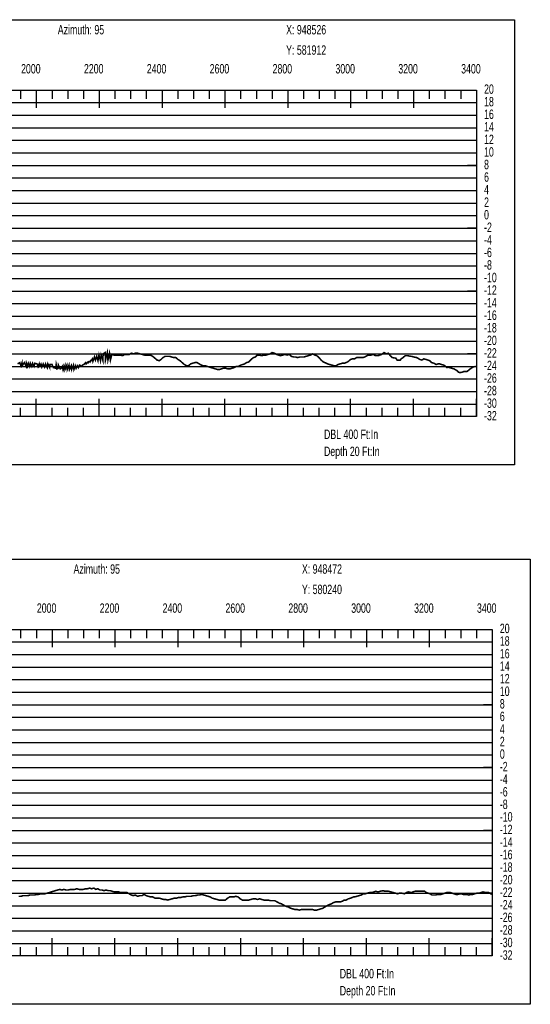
# Model space of a CAD drawing. Header units: inches. Extents: x 471865 to 538526, y 1054316 to 1102451.
# Tile 16 of 131: x 474167 to 475792, y 1072774 to 1075910. Entities that reach past the tile are written whole.
import ezdxf

# ---------------------------------------------------------------- set-up
doc = ezdxf.new("R2010")
doc.units = ezdxf.units.IN
doc.header["$MEASUREMENT"] = 0
for name, color, linetype in [('LABELS', 7, 'Continuous'), ('X_Gr1', 7, 'Continuous'), ('XSECTION', 7, 'Continuous')]:
    doc.layers.add(name, color=color, linetype=linetype)
doc.styles.get("Standard").update_dxf_attribs({"font": 'arial.ttf'})

msp = doc.modelspace()

# ---------------------------------------------------------------- linework, layer by layer
at = {"layer": 'X_Gr1', "color": 6, "linetype": 'Continuous', "lineweight": 18, "true_color": 0xff00ff, "transparency": 33554687, "const_width": 5}
for points in [[(474160.7, 1074813.9), (474167.5, 1074817.9), (474171.2, 1074807.9), (474174.8, 1074817.9), (474175.1, 1074807.9), (474182.1, 1074817.9), (474187.9, 1074805.9), (474188.7, 1074815.9), (474192.1, 1074805.9), (474194.8, 1074815.9), (474199, 1074805.9), (474201.1, 1074815.9), (474205.7, 1074805.9), (474208.2, 1074815.9), (474213, 1074805.9), (474215.5, 1074815.9), (474222.6, 1074813.9), (474225.2, 1074805.9), (474229, 1074813.9), (474229.4, 1074805.9), (474235.2, 1074813.9), (474237.8, 1074803.9), (474242.1, 1074813.9), (474246.6, 1074803.9), (474249.6, 1074813.9), (474255, 1074801.9), (474256.8, 1074813.9), (474262.6, 1074801.9), (474263.5, 1074811.9), (474270, 1074811.9), (474274.7, 1074801.9), (474282.1, 1074799.9), (474283.4, 1074811.9), (474286.3, 1074797.9), (474289.7, 1074799.9), (474290.5, 1074809.9), (474295.9, 1074797.9), (474297.5, 1074797.9), (474304.5, 1074807.9), (474304.6, 1074797.9), (474305.5, 1074793.9), (474311.1, 1074807.9), (474311.4, 1074795.9), (474317.4, 1074809.9), (474318.6, 1074795.9), (474324.2, 1074809.9), (474325.6, 1074795.9), (474331.3, 1074807.9), (474332.5, 1074795.9), (474338.4, 1074809.9), (474339.9, 1074795.9), (474345.3, 1074807.9), (474347.2, 1074799.9), (474351.9, 1074807.9), (474354.5, 1074801.9), (474358.6, 1074809.9), (474361.9, 1074805.9), (474365.2, 1074807.9), (474369.7, 1074811.9), (474371.9, 1074811.9), (474377.2, 1074817.9), (474378.7, 1074813.9), (474384.9, 1074819.9), (474385.7, 1074817.9), (474392.5, 1074823.9), (474392.8, 1074821.9), (474398.8, 1074829.9), (474400.3, 1074821.9), (474405.2, 1074835.9), (474408.3, 1074825.9), (474412.3, 1074837.9), (474416.3, 1074823.9), (474419.5, 1074841.9), (474424.2, 1074823.9), (474426.3, 1074841.9), (474432.2, 1074823.9), (474432.6, 1074845.9), (474439.1, 1074849.9), (474440.2, 1074825.9), (474446, 1074849.9), (474448, 1074825.9), (474453, 1074847.9), (474455.8, 1074825.9), (474460.3, 1074843.9), (474467.4, 1074841.9), (474474.2, 1074841.9), (474481, 1074841.9), (474487.9, 1074841.9), (474494.7, 1074839.9), (474501.3, 1074843.9), (474508.3, 1074843.9), (474515.6, 1074843.9), (474522.7, 1074847.9), (474529.3, 1074845.9), (474535.3, 1074847.9), (474542, 1074847.9), (474549.5, 1074845.9), (474557.2, 1074843.9), (474564.5, 1074841.9), (474570.8, 1074841.9), (474576.7, 1074841.9), (474583.1, 1074841.9), (474590.3, 1074837.9), (474597.6, 1074831.9), (474604.5, 1074825.9), (474611, 1074823.9), (474617, 1074827.9), (474623.1, 1074833.9), (474630.1, 1074837.9), (474637.7, 1074837.9), (474644.7, 1074837.9), (474650.8, 1074835.9), (474657, 1074833.9), (474664, 1074833.9), (474671, 1074827.9), (474677.6, 1074823.9), (474684.2, 1074817.9), (474691.1, 1074811.9), (474698.1, 1074807.9), (474704.7, 1074807.9), (474711, 1074813.9), (474717.6, 1074815.9), (474724.5, 1074817.9), (474731.6, 1074817.9), (474738.4, 1074813.9), (474744.8, 1074809.9), (474750.9, 1074807.9), (474757.2, 1074807.9), (474763.9, 1074805.9), (474770.5, 1074803.9), (474776.9, 1074801.9), (474783.3, 1074799.9), (474790.2, 1074797.9), (474796.9, 1074795.9), (474802.6, 1074795.9), (474808.5, 1074797.9), (474815.5, 1074799.9), (474822.9, 1074799.9), (474829.9, 1074797.9), (474836.2, 1074797.9), (474842.5, 1074799.9), (474849.1, 1074801.9), (474856.1, 1074805.9), (474863.4, 1074805.9), (474870.5, 1074809.9), (474876.8, 1074811.9), (474882.8, 1074813.9), (474889, 1074817.9), (474895.9, 1074819.9), (474903.4, 1074827.9), (474910.9, 1074833.9), (474917.3, 1074835.9), (474923.3, 1074841.9), (474929.9, 1074841.9), (474937, 1074839.9), (474944.2, 1074841.9), (474951.1, 1074841.9), (474957.6, 1074843.9), (474964, 1074845.9), (474970.3, 1074849.9), (474977.2, 1074847.9), (474984.3, 1074843.9), (474990.9, 1074841.9), (474997.2, 1074839.9), (475003.8, 1074841.9), (475011, 1074843.9), (475018.1, 1074841.9), (475024.8, 1074843.9), (475031.5, 1074837.9), (475038.1, 1074835.9), (475044.7, 1074835.9), (475051.3, 1074833.9), (475058.1, 1074835.9), (475065.2, 1074835.9), (475071.9, 1074835.9), (475078.5, 1074837.9), (475085.2, 1074839.9), (475092.1, 1074841.9), (475099.2, 1074845.9), (475105.9, 1074841.9), (475112.6, 1074839.9), (475119.4, 1074833.9), (475126.3, 1074825.9), (475133.2, 1074819.9), (475143, 1074815.9), (475146.5, 1074813.9), (475153.4, 1074811.9), (475160.3, 1074809.9), (475167.1, 1074807.9), (475173.5, 1074807.9), (475179.9, 1074811.9), (475186.6, 1074813.9), (475193.6, 1074815.9), (475200.4, 1074815.9), (475209.8, 1074819.9), (475213, 1074821.9), (475219.5, 1074827.9), (475226.2, 1074829.9), (475232.7, 1074829.9), (475238.7, 1074833.9), (475245, 1074833.9), (475251.6, 1074833.9), (475258.4, 1074833.9), (475265.3, 1074835.9), (475271.7, 1074839.9), (475278.2, 1074841.9), (475285, 1074841.9), (475292, 1074843.9), (475299.1, 1074839.9), (475308.7, 1074839.9), (475311.9, 1074841.9), (475318.8, 1074843.9), (475326.3, 1074849.9), (475333.7, 1074845.9), (475339.9, 1074847.9), (475346.1, 1074839.9), (475352.8, 1074833.9), (475364.1, 1074831.9), (475368.1, 1074825.9), (475377.9, 1074825.9), (475380.7, 1074829.9), (475386.6, 1074833.9), (475393.8, 1074839.9), (475401.7, 1074839.9), (475411.5, 1074837.9), (475414.4, 1074837.9), (475420.3, 1074835.9), (475430.3, 1074833.9), (475433.9, 1074831.9), (475440.4, 1074827.9), (475446.6, 1074825.9), (475453.1, 1074829.9), (475459.8, 1074827.9), (475465.9, 1074825.9), (475471.5, 1074823.9), (475478, 1074817.9), (475485.2, 1074815.9), (475491.9, 1074811.9), (475497.7, 1074813.9), (475503, 1074813.9), (475509.4, 1074811.9), (475516.7, 1074809.9), (475526.7, 1074801.9), (475529.6, 1074803.9), (475535.1, 1074801.9), (475541.6, 1074799.9), (475549, 1074797.9), (475559.2, 1074791.9), (475562.2, 1074787.9), (475567.5, 1074785.9), (475576.9, 1074787.9), (475580.5, 1074789.9), (475590.5, 1074789.9), (475593.3, 1074791.9), (475598, 1074795.9), (475603.3, 1074799.9), (475609.5, 1074803.9), (475618, 1074805.9)], [(474163.9, 1073118.4), (474171.1, 1073118.4), (474178, 1073120.4), (474185.3, 1073120.4), (474192.7, 1073120.4), (474200.2, 1073122.4), (474207.2, 1073122.4), (474213.9, 1073122.4), (474220.7, 1073124.4), (474227.4, 1073124.4), (474234.2, 1073126.4), (474240.7, 1073126.4), (474247.5, 1073126.4), (474254.6, 1073128.4), (474261.5, 1073130.4), (474268.1, 1073132.4), (474274.4, 1073134.4), (474280.8, 1073136.4), (474288, 1073138.4), (474294.9, 1073140.4), (474301.5, 1073138.4), (474308, 1073140.4), (474314.8, 1073138.4), (474322, 1073138.4), (474329, 1073140.4), (474335.7, 1073140.4), (474342.1, 1073140.4), (474348.8, 1073142.4), (474356.1, 1073140.4), (474363.1, 1073140.4), (474369.8, 1073140.4), (474376.1, 1073142.4), (474382.7, 1073142.4), (474389.7, 1073144.4), (474396.6, 1073142.4), (474403.2, 1073144.4), (474409.6, 1073140.4), (474415.9, 1073142.4), (474422.5, 1073138.4), (474428.8, 1073138.4), (474435.3, 1073136.4), (474442, 1073138.4), (474448.8, 1073136.4), (474455.5, 1073136.4), (474461.7, 1073134.4), (474468.2, 1073132.4), (474475, 1073132.4), (474482.1, 1073132.4), (474488.9, 1073130.4), (474495.2, 1073130.4), (474501.5, 1073130.4), (474508.4, 1073130.4), (474515.6, 1073126.4), (474522.6, 1073122.4), (474528.9, 1073120.4), (474535.3, 1073122.4), (474542.1, 1073118.4), (474549.2, 1073120.4), (474556.4, 1073120.4), (474563.1, 1073124.4), (474569.8, 1073120.4), (474576.7, 1073118.4), (474583.7, 1073116.4), (474590.7, 1073116.4), (474597.6, 1073112.4), (474604.6, 1073112.4), (474611.5, 1073112.4), (474618.2, 1073110.4), (474625.1, 1073108.4), (474631.7, 1073108.4), (474638.4, 1073106.4), (474645.2, 1073108.4), (474652.1, 1073110.4), (474659.1, 1073112.4), (474665.8, 1073112.4), (474672.4, 1073114.4), (474679, 1073114.4), (474685.9, 1073116.4), (474692.9, 1073116.4), (474699.5, 1073118.4), (474706.1, 1073118.4), (474712.8, 1073118.4), (474719.6, 1073120.4), (474726.4, 1073120.4), (474733, 1073122.4), (474739.7, 1073122.4), (474746.3, 1073124.4), (474753, 1073122.4), (474760.1, 1073120.4), (474766.8, 1073118.4), (474773.4, 1073116.4), (474780.1, 1073112.4), (474787.2, 1073110.4), (474794.5, 1073108.4), (474801.3, 1073106.4), (474808, 1073106.4), (474814.7, 1073106.4), (474821.5, 1073106.4), (474828.6, 1073112.4), (474835.4, 1073116.4), (474842.1, 1073116.4), (474848.7, 1073116.4), (474855.1, 1073118.4), (474861.9, 1073116.4), (474868.7, 1073110.4), (474875.6, 1073106.4), (474882.5, 1073106.4), (474889.2, 1073106.4), (474896.1, 1073106.4), (474903.1, 1073108.4), (474910.2, 1073110.4), (474917.1, 1073110.4), (474923.6, 1073108.4), (474930.4, 1073110.4), (474937.3, 1073108.4), (474944.3, 1073106.4), (474951.3, 1073106.4), (474958.1, 1073106.4), (474964.8, 1073104.4), (474971.4, 1073104.4), (474978.7, 1073104.4), (474986.2, 1073100.4), (474993.3, 1073096.4), (475000.1, 1073094.4), (475007, 1073090.4), (475014.4, 1073086.4), (475021.8, 1073084.4), (475028.9, 1073080.4), (475035.9, 1073078.4), (475042.6, 1073076.4), (475049.6, 1073076.4), (475056.6, 1073074.4), (475063.9, 1073076.4), (475071.3, 1073076.4), (475078.2, 1073076.4), (475084.9, 1073076.4), (475091.6, 1073076.4), (475098.2, 1073076.4), (475105.1, 1073074.4), (475111.9, 1073074.4), (475118.8, 1073076.4), (475125.5, 1073078.4), (475131.8, 1073080.4), (475138.2, 1073084.4), (475145, 1073088.4), (475152.3, 1073092.4), (475159.4, 1073094.4), (475165.4, 1073098.4), (475171.7, 1073100.4), (475178.8, 1073100.4), (475186.3, 1073100.4), (475193.4, 1073102.4), (475199.4, 1073106.4), (475205.7, 1073106.4), (475212.7, 1073110.4), (475219.9, 1073112.4), (475229.6, 1073116.4), (475232.7, 1073116.4), (475239.4, 1073118.4), (475246.6, 1073120.4), (475253.8, 1073122.4), (475260.3, 1073126.4), (475266.5, 1073126.4), (475273.3, 1073128.4), (475280.5, 1073130.4), (475287.5, 1073130.4), (475294, 1073132.4), (475300.3, 1073134.4), (475307.2, 1073132.4), (475314.2, 1073134.4), (475324.5, 1073136.4), (475327.9, 1073134.4), (475334.3, 1073134.4), (475341.1, 1073134.4), (475348.3, 1073132.4), (475355.7, 1073130.4), (475362.5, 1073128.4), (475368.7, 1073126.4), (475375.5, 1073128.4), (475383.1, 1073128.4), (475390.8, 1073126.4), (475397.8, 1073130.4), (475403.9, 1073132.4), (475414.1, 1073130.4), (475417.9, 1073132.4), (475425, 1073134.4), (475431.4, 1073134.4), (475437.2, 1073134.4), (475443.3, 1073134.4), (475449.5, 1073134.4), (475455.4, 1073134.4), (475460.9, 1073130.4), (475466.5, 1073128.4), (475472.7, 1073126.4), (475478.7, 1073122.4), (475484.3, 1073122.4), (475489.9, 1073122.4), (475495.8, 1073124.4), (475502.2, 1073124.4), (475508.3, 1073124.4), (475514, 1073126.4), (475519.6, 1073128.4), (475525.3, 1073130.4), (475531.4, 1073130.4), (475537.4, 1073130.4), (475543.1, 1073128.4), (475548.9, 1073126.4), (475554.8, 1073124.4), (475560.9, 1073124.4), (475569.4, 1073126.4), (475572.3, 1073126.4), (475578.2, 1073124.4), (475584, 1073124.4), (475590.1, 1073124.4), (475596.2, 1073122.4), (475602.3, 1073124.4), (475608.4, 1073124.4), (475614.8, 1073126.4), (475621.6, 1073128.4), (475628.3, 1073128.4), (475634.8, 1073130.4), (475641.4, 1073132.4), (475648.6, 1073130.4), (475659.4, 1073130.4), (475662.6, 1073128.4), (475668.6, 1073124.4)]]:
    msp.add_lwpolyline(points, dxfattribs=at)
at = {"layer": 'XSECTION', "color": 18, "linetype": 'Continuous', "true_color": 0x000000}
for points in [[(472098.9, 1075909.9), (475741.3, 1075909.9), (475741.3, 1074491.9), (472098.9, 1074491.9), (472098.9, 1075909.9)], [(472220.1, 1075685.9), (475620.1, 1075685.9), (475620.1, 1074645.9), (472220.1, 1074645.9), (472220.1, 1075685.9)], [(474170.1, 1075685.9), (474170.1, 1075657.9)], [(474220.1, 1075685.9), (474220.1, 1075629.5)], [(474220.1, 1075685.9), (474220.1, 1075657.9)], [(474270.1, 1075685.9), (474270.1, 1075657.9)], [(474320.1, 1075685.9), (474320.1, 1075657.9)], [(474370.1, 1075685.9), (474370.1, 1075657.9)], [(474420.1, 1075685.9), (474420.1, 1075629.5)], [(474420.1, 1075685.9), (474420.1, 1075657.9)], [(474470.1, 1075685.9), (474470.1, 1075657.9)], [(474520.1, 1075685.9), (474520.1, 1075657.9)], [(474570.1, 1075685.9), (474570.1, 1075657.9)], [(474620.1, 1075685.9), (474620.1, 1075629.5)], [(474620.1, 1075685.9), (474620.1, 1075657.9)], [(474670.1, 1075685.9), (474670.1, 1075657.9)], [(474720.1, 1075685.9), (474720.1, 1075657.9)], [(474770.1, 1075685.9), (474770.1, 1075657.9)], [(474820.1, 1075685.9), (474820.1, 1075629.5)], [(474820.1, 1075685.9), (474820.1, 1075657.9)], [(474870.1, 1075685.9), (474870.1, 1075657.9)], [(474920.1, 1075685.9), (474920.1, 1075657.9)], [(474970.1, 1075685.9), (474970.1, 1075657.9)], [(475020.1, 1075685.9), (475020.1, 1075629.5)], [(475020.1, 1075685.9), (475020.1, 1075657.9)], [(475070.1, 1075685.9), (475070.1, 1075657.9)], [(475120.1, 1075685.9), (475120.1, 1075657.9)], [(475170.1, 1075685.9), (475170.1, 1075657.9)], [(475220.1, 1075685.9), (475220.1, 1075629.5)], [(475220.1, 1075685.9), (475220.1, 1075657.9)], [(475270.1, 1075685.9), (475270.1, 1075657.9)], [(475320.1, 1075685.9), (475320.1, 1075657.9)], [(475370.1, 1075685.9), (475370.1, 1075657.9)], [(475420.1, 1075685.9), (475420.1, 1075629.5)], [(475420.1, 1075685.9), (475420.1, 1075657.9)], [(475470.1, 1075685.9), (475470.1, 1075657.9)], [(475520.1, 1075685.9), (475520.1, 1075657.9)], [(475570.1, 1075685.9), (475570.1, 1075657.9)], [(475620.1, 1075685.9), (475620.1, 1075629.5)], [(475620.1, 1075685.9), (475620.1, 1075657.9)], [(475620.1, 1075445.9), (475592.1, 1075445.9)], [(475620.1, 1075245.9), (475592.1, 1075245.9)], [(475620.1, 1075045.9), (475592.1, 1075045.9)], [(475620.1, 1074845.9), (475592.1, 1074845.9)], [(474220.1, 1074645.9), (474220.1, 1074702.3)], [(474420.1, 1074645.9), (474420.1, 1074702.3)], [(474620.1, 1074645.9), (474620.1, 1074702.3)], [(474820.1, 1074645.9), (474820.1, 1074702.3)], [(475020.1, 1074645.9), (475020.1, 1074702.3)], [(475220.1, 1074645.9), (475220.1, 1074702.3)], [(475420.1, 1074645.9), (475420.1, 1074702.3)], [(475620.1, 1074645.9), (475620.1, 1074702.3)], [(474170.1, 1074645.9), (474170.1, 1074673.9)], [(474220.1, 1074645.9), (474220.1, 1074673.9)], [(474270.1, 1074645.9), (474270.1, 1074673.9)], [(474320.1, 1074645.9), (474320.1, 1074673.9)], [(474370.1, 1074645.9), (474370.1, 1074673.9)], [(474420.1, 1074645.9), (474420.1, 1074673.9)], [(474470.1, 1074645.9), (474470.1, 1074673.9)], [(474520.1, 1074645.9), (474520.1, 1074673.9)], [(474570.1, 1074645.9), (474570.1, 1074673.9)], [(474620.1, 1074645.9), (474620.1, 1074673.9)], [(474670.1, 1074645.9), (474670.1, 1074673.9)], [(474720.1, 1074645.9), (474720.1, 1074673.9)], [(474770.1, 1074645.9), (474770.1, 1074673.9)], [(474820.1, 1074645.9), (474820.1, 1074673.9)], [(474870.1, 1074645.9), (474870.1, 1074673.9)], [(474920.1, 1074645.9), (474920.1, 1074673.9)], [(474970.1, 1074645.9), (474970.1, 1074673.9)], [(475020.1, 1074645.9), (475020.1, 1074673.9)], [(475070.1, 1074645.9), (475070.1, 1074673.9)], [(475120.1, 1074645.9), (475120.1, 1074673.9)], [(475170.1, 1074645.9), (475170.1, 1074673.9)], [(475220.1, 1074645.9), (475220.1, 1074673.9)], [(475270.1, 1074645.9), (475270.1, 1074673.9)], [(475320.1, 1074645.9), (475320.1, 1074673.9)], [(475370.1, 1074645.9), (475370.1, 1074673.9)], [(475420.1, 1074645.9), (475420.1, 1074673.9)], [(475470.1, 1074645.9), (475470.1, 1074673.9)], [(475520.1, 1074645.9), (475520.1, 1074673.9)], [(475570.1, 1074645.9), (475570.1, 1074673.9)], [(475620.1, 1074645.9), (475620.1, 1074673.9)], [(472149.1, 1074192.4), (475791.5, 1074192.4), (475791.5, 1072774.4), (472149.1, 1072774.4), (472149.1, 1074192.4)], [(472270.3, 1073968.4), (475670.3, 1073968.4), (475670.3, 1072928.4), (472270.3, 1072928.4), (472270.3, 1073968.4)], [(474170.3, 1073968.4), (474170.3, 1073940.4)], [(474220.3, 1073968.4), (474220.3, 1073940.4)], [(474270.3, 1073968.4), (474270.3, 1073912)], [(474270.3, 1073968.4), (474270.3, 1073940.4)], [(474320.3, 1073968.4), (474320.3, 1073940.4)], [(474370.3, 1073968.4), (474370.3, 1073940.4)], [(474420.3, 1073968.4), (474420.3, 1073940.4)], [(474470.3, 1073968.4), (474470.3, 1073912)], [(474470.3, 1073968.4), (474470.3, 1073940.4)], [(474520.3, 1073968.4), (474520.3, 1073940.4)], [(474570.3, 1073968.4), (474570.3, 1073940.4)], [(474620.3, 1073968.4), (474620.3, 1073940.4)], [(474670.3, 1073968.4), (474670.3, 1073912)], [(474670.3, 1073968.4), (474670.3, 1073940.4)], [(474720.3, 1073968.4), (474720.3, 1073940.4)], [(474770.3, 1073968.4), (474770.3, 1073940.4)], [(474820.3, 1073968.4), (474820.3, 1073940.4)], [(474870.3, 1073968.4), (474870.3, 1073912)], [(474870.3, 1073968.4), (474870.3, 1073940.4)], [(474920.3, 1073968.4), (474920.3, 1073940.4)], [(474970.3, 1073968.4), (474970.3, 1073940.4)], [(475020.3, 1073968.4), (475020.3, 1073940.4)], [(475070.3, 1073968.4), (475070.3, 1073912)], [(475070.3, 1073968.4), (475070.3, 1073940.4)], [(475120.3, 1073968.4), (475120.3, 1073940.4)], [(475170.3, 1073968.4), (475170.3, 1073940.4)], [(475220.3, 1073968.4), (475220.3, 1073940.4)], [(475270.3, 1073968.4), (475270.3, 1073912)], [(475270.3, 1073968.4), (475270.3, 1073940.4)], [(475320.3, 1073968.4), (475320.3, 1073940.4)], [(475370.3, 1073968.4), (475370.3, 1073940.4)], [(475420.3, 1073968.4), (475420.3, 1073940.4)], [(475470.3, 1073968.4), (475470.3, 1073912)], [(475470.3, 1073968.4), (475470.3, 1073940.4)], [(475520.3, 1073968.4), (475520.3, 1073940.4)], [(475570.3, 1073968.4), (475570.3, 1073940.4)], [(475620.3, 1073968.4), (475620.3, 1073940.4)], [(475670.3, 1073968.4), (475670.3, 1073912)], [(475670.3, 1073968.4), (475670.3, 1073940.4)], [(475670.3, 1073728.4), (475642.3, 1073728.4)], [(475670.3, 1073528.4), (475642.3, 1073528.4)], [(475670.3, 1073328.4), (475642.3, 1073328.4)], [(475670.3, 1073128.4), (475642.3, 1073128.4)], [(474270.3, 1072928.4), (474270.3, 1072984.8)], [(474470.3, 1072928.4), (474470.3, 1072984.8)], [(474670.3, 1072928.4), (474670.3, 1072984.8)], [(474870.3, 1072928.4), (474870.3, 1072984.8)], [(475070.3, 1072928.4), (475070.3, 1072984.8)], [(475270.3, 1072928.4), (475270.3, 1072984.8)], [(475470.3, 1072928.4), (475470.3, 1072984.8)], [(475670.3, 1072928.4), (475670.3, 1072984.8)], [(474170.3, 1072928.4), (474170.3, 1072956.4)], [(474220.3, 1072928.4), (474220.3, 1072956.4)], [(474270.3, 1072928.4), (474270.3, 1072956.4)], [(474320.3, 1072928.4), (474320.3, 1072956.4)], [(474370.3, 1072928.4), (474370.3, 1072956.4)], [(474420.3, 1072928.4), (474420.3, 1072956.4)], [(474470.3, 1072928.4), (474470.3, 1072956.4)], [(474520.3, 1072928.4), (474520.3, 1072956.4)], [(474570.3, 1072928.4), (474570.3, 1072956.4)], [(474620.3, 1072928.4), (474620.3, 1072956.4)], [(474670.3, 1072928.4), (474670.3, 1072956.4)], [(474720.3, 1072928.4), (474720.3, 1072956.4)], [(474770.3, 1072928.4), (474770.3, 1072956.4)], [(474820.3, 1072928.4), (474820.3, 1072956.4)], [(474870.3, 1072928.4), (474870.3, 1072956.4)], [(474920.3, 1072928.4), (474920.3, 1072956.4)], [(474970.3, 1072928.4), (474970.3, 1072956.4)], [(475020.3, 1072928.4), (475020.3, 1072956.4)], [(475070.3, 1072928.4), (475070.3, 1072956.4)], [(475120.3, 1072928.4), (475120.3, 1072956.4)], [(475170.3, 1072928.4), (475170.3, 1072956.4)], [(475220.3, 1072928.4), (475220.3, 1072956.4)], [(475270.3, 1072928.4), (475270.3, 1072956.4)], [(475320.3, 1072928.4), (475320.3, 1072956.4)], [(475370.3, 1072928.4), (475370.3, 1072956.4)], [(475420.3, 1072928.4), (475420.3, 1072956.4)], [(475470.3, 1072928.4), (475470.3, 1072956.4)], [(475520.3, 1072928.4), (475520.3, 1072956.4)], [(475570.3, 1072928.4), (475570.3, 1072956.4)], [(475620.3, 1072928.4), (475620.3, 1072956.4)], [(475670.3, 1072928.4), (475670.3, 1072956.4)]]:
    msp.add_lwpolyline(points, dxfattribs=at)
at = {"layer": 'XSECTION', "color": 18, "true_color": 0x000000}
for points in [[(472220.1, 1075645.9), (475620.1, 1075645.9)], [(472220.1, 1075605.9), (475620.1, 1075605.9)], [(472220.1, 1075565.9), (475620.1, 1075565.9)], [(472220.1, 1075525.9), (475620.1, 1075525.9)], [(472220.1, 1075485.9), (475620.1, 1075485.9)], [(472220.1, 1075445.9), (475620.1, 1075445.9)], [(472220.1, 1075405.9), (475620.1, 1075405.9)], [(472220.1, 1075365.9), (475620.1, 1075365.9)], [(472220.1, 1075325.9), (475620.1, 1075325.9)], [(472220.1, 1075285.9), (475620.1, 1075285.9)], [(472220.1, 1075245.9), (475620.1, 1075245.9)], [(472220.1, 1075205.9), (475620.1, 1075205.9)], [(472220.1, 1075165.9), (475620.1, 1075165.9)], [(472220.1, 1075125.9), (475620.1, 1075125.9)], [(472220.1, 1075085.9), (475620.1, 1075085.9)], [(472220.1, 1075045.9), (475620.1, 1075045.9)], [(472220.1, 1075005.9), (475620.1, 1075005.9)], [(472220.1, 1074965.9), (475620.1, 1074965.9)], [(472220.1, 1074925.9), (475620.1, 1074925.9)], [(472220.1, 1074885.9), (475620.1, 1074885.9)], [(472220.1, 1074845.9), (475620.1, 1074845.9)], [(472220.1, 1074805.9), (475620.1, 1074805.9)], [(472220.1, 1074765.9), (475620.1, 1074765.9)], [(472220.1, 1074725.9), (475620.1, 1074725.9)], [(472220.1, 1074685.9), (475620.1, 1074685.9)], [(472270.3, 1073928.4), (475670.3, 1073928.4)], [(472270.3, 1073888.4), (475670.3, 1073888.4)], [(472270.3, 1073848.4), (475670.3, 1073848.4)], [(472270.3, 1073808.4), (475670.3, 1073808.4)], [(472270.3, 1073768.4), (475670.3, 1073768.4)], [(472270.3, 1073728.4), (475670.3, 1073728.4)], [(472270.3, 1073688.4), (475670.3, 1073688.4)], [(472270.3, 1073648.4), (475670.3, 1073648.4)], [(472270.3, 1073608.4), (475670.3, 1073608.4)], [(472270.3, 1073568.4), (475670.3, 1073568.4)], [(472270.3, 1073528.4), (475670.3, 1073528.4)], [(472270.3, 1073488.4), (475670.3, 1073488.4)], [(472270.3, 1073448.4), (475670.3, 1073448.4)], [(472270.3, 1073408.4), (475670.3, 1073408.4)], [(472270.3, 1073368.4), (475670.3, 1073368.4)], [(472270.3, 1073328.4), (475670.3, 1073328.4)], [(472270.3, 1073288.4), (475670.3, 1073288.4)], [(472270.3, 1073248.4), (475670.3, 1073248.4)], [(472270.3, 1073208.4), (475670.3, 1073208.4)], [(472270.3, 1073168.4), (475670.3, 1073168.4)], [(472270.3, 1073128.4), (475670.3, 1073128.4)], [(472270.3, 1073088.4), (475670.3, 1073088.4)], [(472270.3, 1073048.4), (475670.3, 1073048.4)], [(472270.3, 1073008.4), (475670.3, 1073008.4)], [(472270.3, 1072968.4), (475670.3, 1072968.4)]]:
    msp.add_lwpolyline(points, dxfattribs=at)

# ---------------------------------------------------------------- texts
at = {"layer": 'LABELS', "color": 18, "true_color": 0x000000, "width": 0.666667}
for s, p in [('Azimuth: 95', (474288.5, 1075863.1)), ('X: 948526', (475014.9, 1075863.1)), ('Y: 581912', (475014.9, 1075798.3)), ('2000', (474171.7, 1075738.7)), ('2200', (474371.7, 1075738.7)), ('2400', (474571.7, 1075738.7)), ('2600', (474771.7, 1075738.7)), ('2800', (474971.7, 1075738.7)), ('3000', (475171.7, 1075738.7)), ('3200', (475371.7, 1075738.7)), ('3400', (475571.7, 1075738.7)), ('20', (475644.5, 1075673.9)), ('18', (475644.5, 1075633.9)), ('16', (475644.5, 1075593.9)), ('14', (475644.5, 1075553.9)), ('12', (475644.5, 1075513.9)), ('10', (475644.5, 1075473.9)), ('8', (475644.5, 1075433.9)), ('6', (475644.5, 1075393.9)), ('4', (475644.5, 1075353.9)), ('2', (475644.5, 1075313.9)), ('0', (475644.5, 1075273.9)), ('-2', (475644.5, 1075233.9)), ('-4', (475644.5, 1075193.9)), ('-6', (475644.5, 1075153.9)), ('-8', (475644.5, 1075113.9)), ('-10', (475644.5, 1075073.9)), ('-12', (475644.5, 1075033.9)), ('-14', (475644.5, 1074993.9)), ('-16', (475644.5, 1074953.9)), ('-18', (475644.5, 1074913.9)), ('-20', (475644.5, 1074873.9)), ('-22', (475644.5, 1074833.9)), ('-24', (475644.5, 1074793.9)), ('-26', (475644.5, 1074753.9)), ('-28', (475644.5, 1074713.9)), ('-30', (475644.5, 1074673.9)), ('-32', (475644.5, 1074633.9)), ('DBL 400 Ft:In', (475135.3, 1074574.7)), ('Depth 20 Ft:In', (475135.3, 1074520.3)), ('Azimuth: 95', (474338.7, 1074145.6)), ('X: 948472', (475065.1, 1074145.6)), ('Y: 580240', (475065.1, 1074080.8)), ('2000', (474221.9, 1074021.2)), ('2200', (474421.9, 1074021.2)), ('2400', (474621.9, 1074021.2)), ('2600', (474821.9, 1074021.2)), ('2800', (475021.9, 1074021.2)), ('3000', (475221.9, 1074021.2)), ('3200', (475421.9, 1074021.2)), ('3400', (475621.9, 1074021.2)), ('20', (475694.7, 1073956.4)), ('18', (475694.7, 1073916.4)), ('16', (475694.7, 1073876.4)), ('14', (475694.7, 1073836.4)), ('12', (475694.7, 1073796.4)), ('10', (475694.7, 1073756.4)), ('8', (475694.7, 1073716.4)), ('6', (475694.7, 1073676.4)), ('4', (475694.7, 1073636.4)), ('2', (475694.7, 1073596.4)), ('0', (475694.7, 1073556.4)), ('-2', (475694.7, 1073516.4)), ('-4', (475694.7, 1073476.4)), ('-6', (475694.7, 1073436.4)), ('-8', (475694.7, 1073396.4)), ('-10', (475694.7, 1073356.4)), ('-12', (475694.7, 1073316.4)), ('-14', (475694.7, 1073276.4)), ('-16', (475694.7, 1073236.4)), ('-18', (475694.7, 1073196.4)), ('-20', (475694.7, 1073156.4)), ('-22', (475694.7, 1073116.4)), ('-24', (475694.7, 1073076.4)), ('-26', (475694.7, 1073036.4)), ('-28', (475694.7, 1072996.4)), ('-30', (475694.7, 1072956.4)), ('-32', (475694.7, 1072916.4)), ('DBL 400 Ft:In', (475185.5, 1072857.2)), ('Depth 20 Ft:In', (475185.5, 1072802.8))]:
    msp.add_text(s, height=30, dxfattribs=at).set_placement(p)

doc.saveas('drawing.dxf')
